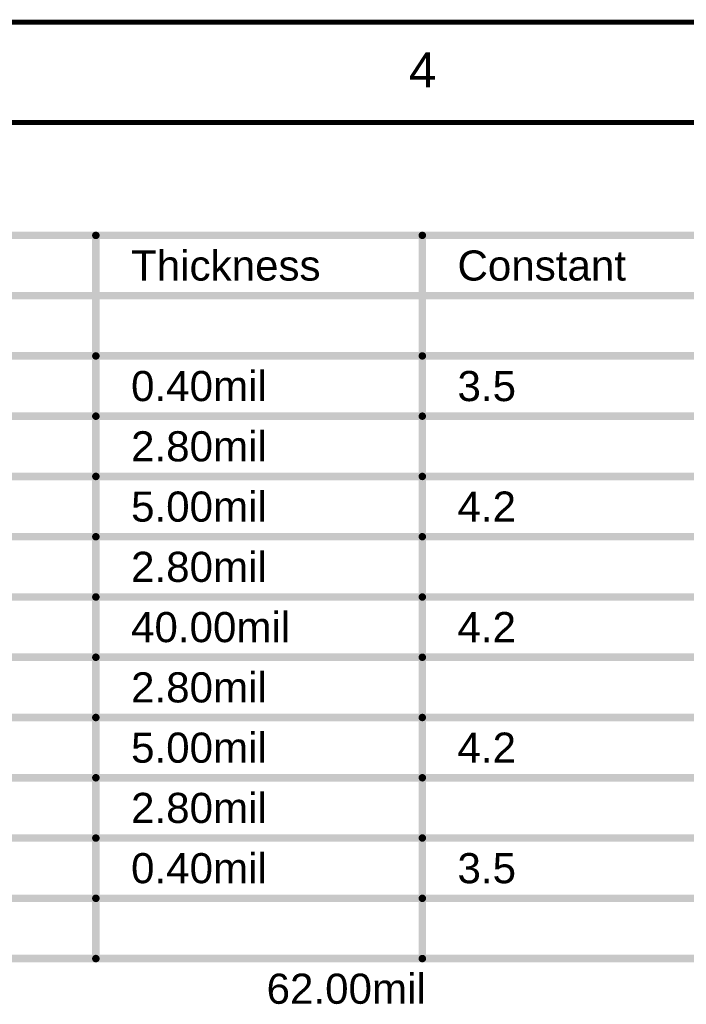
# Model space of a CAD drawing. Header units: inches. Extents: x -0.5 to 14.5, y -1.3 to 8.2.
# Tile 190 of 196: x 7.5 to 8.8, y 6.2 to 8.2. Entities that reach past the tile are written whole.
import ezdxf

# ---------------------------------------------------------------- set-up
doc = ezdxf.new("R2010")
doc.units = ezdxf.units.IN
doc.header["$MEASUREMENT"] = 0
doc.layers.add('M12 Stackup', color=56, linetype='Continuous')
doc.layers.add('M9 Title Sheet', color=56, linetype='Continuous')
doc.styles.add('Arial', font='txt', dxfattribs={"height": 0.2})

msp = doc.modelspace()

# ---------------------------------------------------------------- linework, layer by layer
at = {"layer": 'M12 Stackup'}
for points in [[(5.3987, 7.742, 0.015, 0.015, 0), (11.0672, 7.742, 0.015, 0.015, 0)], [(7.6082, 6.302, 0.015, 0.015, 0), (7.6082, 7.742, 0.015, 0.015, 0)], [(8.258, 6.302, 0.015, 0.015, 0), (8.258, 7.742, 0.015, 0.015, 0)], [(5.3987, 7.622, 0.015, 0.015, 0), (11.0672, 7.622, 0.015, 0.015, 0)], [(6.7484, 7.502, 0.015, 0.015, 0), (7.6082, 7.502, 0.015, 0.015, 0)], [(7.6082, 7.502, 0.015, 0.015, 0), (8.258, 7.502, 0.015, 0.015, 0)], [(8.258, 7.502, 0.015, 0.015, 0), (8.8279, 7.502, 0.015, 0.015, 0)], [(6.7484, 7.382, 0.015, 0.015, 0), (7.6082, 7.382, 0.015, 0.015, 0)], [(7.6082, 7.382, 0.015, 0.015, 0), (8.258, 7.382, 0.015, 0.015, 0)], [(8.258, 7.382, 0.015, 0.015, 0), (8.8279, 7.382, 0.015, 0.015, 0)], [(6.7484, 7.262, 0.015, 0.015, 0), (7.6082, 7.262, 0.015, 0.015, 0)], [(7.6082, 7.262, 0.015, 0.015, 0), (8.258, 7.262, 0.015, 0.015, 0)], [(8.258, 7.262, 0.015, 0.015, 0), (8.8279, 7.262, 0.015, 0.015, 0)], [(6.7484, 7.142, 0.015, 0.015, 0), (7.6082, 7.142, 0.015, 0.015, 0)], [(7.6082, 7.142, 0.015, 0.015, 0), (8.258, 7.142, 0.015, 0.015, 0)], [(8.258, 7.142, 0.015, 0.015, 0), (8.8279, 7.142, 0.015, 0.015, 0)], [(6.7484, 7.022, 0.015, 0.015, 0), (7.6082, 7.022, 0.015, 0.015, 0)], [(7.6082, 7.022, 0.015, 0.015, 0), (8.258, 7.022, 0.015, 0.015, 0)], [(8.258, 7.022, 0.015, 0.015, 0), (8.8279, 7.022, 0.015, 0.015, 0)], [(6.7484, 6.902, 0.015, 0.015, 0), (7.6082, 6.902, 0.015, 0.015, 0)], [(7.6082, 6.902, 0.015, 0.015, 0), (8.258, 6.902, 0.015, 0.015, 0)], [(8.258, 6.902, 0.015, 0.015, 0), (8.8279, 6.902, 0.015, 0.015, 0)], [(6.7484, 6.782, 0.015, 0.015, 0), (7.6082, 6.782, 0.015, 0.015, 0)], [(7.6082, 6.782, 0.015, 0.015, 0), (8.258, 6.782, 0.015, 0.015, 0)], [(8.258, 6.782, 0.015, 0.015, 0), (8.8279, 6.782, 0.015, 0.015, 0)], [(6.7484, 6.662, 0.015, 0.015, 0), (7.6082, 6.662, 0.015, 0.015, 0)], [(7.6082, 6.662, 0.015, 0.015, 0), (8.258, 6.662, 0.015, 0.015, 0)], [(8.258, 6.662, 0.015, 0.015, 0), (8.8279, 6.662, 0.015, 0.015, 0)], [(6.7484, 6.542, 0.015, 0.015, 0), (7.6082, 6.542, 0.015, 0.015, 0)], [(7.6082, 6.542, 0.015, 0.015, 0), (8.258, 6.542, 0.015, 0.015, 0)], [(8.258, 6.542, 0.015, 0.015, 0), (8.8279, 6.542, 0.015, 0.015, 0)], [(6.7484, 6.422, 0.015, 0.015, 0), (7.6082, 6.422, 0.015, 0.015, 0)], [(7.6082, 6.422, 0.015, 0.015, 0), (8.258, 6.422, 0.015, 0.015, 0)], [(8.258, 6.422, 0.015, 0.015, 0), (8.8279, 6.422, 0.015, 0.015, 0)], [(6.7484, 6.302, 0.015, 0.015, 0), (7.6082, 6.302, 0.015, 0.015, 0)], [(7.6082, 6.302, 0.015, 0.015, 0), (8.258, 6.302, 0.015, 0.015, 0)], [(8.258, 6.302, 0.015, 0.015, 0), (8.8279, 6.302, 0.015, 0.015, 0)]]:
    msp.add_lwpolyline(points, format="xyseb", dxfattribs=at)
for points in [[(7.6044, 7.742, 0.0075, 0.0075, 1), (7.6119, 7.742, 0.0075, 0.0075, 1)], [(8.2543, 7.742, 0.0075, 0.0075, 1), (8.2617, 7.742, 0.0075, 0.0075, 1)], [(7.6044, 7.502, 0.0075, 0.0075, 1), (7.6119, 7.502, 0.0075, 0.0075, 1)], [(7.6044, 7.502, 0.0075, 0.0075, 1), (7.6119, 7.502, 0.0075, 0.0075, 1)], [(8.2543, 7.502, 0.0075, 0.0075, 1), (8.2617, 7.502, 0.0075, 0.0075, 1)], [(8.2543, 7.502, 0.0075, 0.0075, 1), (8.2617, 7.502, 0.0075, 0.0075, 1)], [(7.6044, 7.382, 0.0075, 0.0075, 1), (7.6119, 7.382, 0.0075, 0.0075, 1)], [(7.6044, 7.382, 0.0075, 0.0075, 1), (7.6119, 7.382, 0.0075, 0.0075, 1)], [(8.2543, 7.382, 0.0075, 0.0075, 1), (8.2617, 7.382, 0.0075, 0.0075, 1)], [(8.2543, 7.382, 0.0075, 0.0075, 1), (8.2617, 7.382, 0.0075, 0.0075, 1)], [(7.6044, 7.262, 0.0075, 0.0075, 1), (7.6119, 7.262, 0.0075, 0.0075, 1)], [(7.6044, 7.262, 0.0075, 0.0075, 1), (7.6119, 7.262, 0.0075, 0.0075, 1)], [(8.2543, 7.262, 0.0075, 0.0075, 1), (8.2617, 7.262, 0.0075, 0.0075, 1)], [(8.2543, 7.262, 0.0075, 0.0075, 1), (8.2617, 7.262, 0.0075, 0.0075, 1)], [(7.6044, 7.142, 0.0075, 0.0075, 1), (7.6119, 7.142, 0.0075, 0.0075, 1)], [(7.6044, 7.142, 0.0075, 0.0075, 1), (7.6119, 7.142, 0.0075, 0.0075, 1)], [(8.2543, 7.142, 0.0075, 0.0075, 1), (8.2617, 7.142, 0.0075, 0.0075, 1)], [(8.2543, 7.142, 0.0075, 0.0075, 1), (8.2617, 7.142, 0.0075, 0.0075, 1)], [(7.6044, 7.022, 0.0075, 0.0075, 1), (7.6119, 7.022, 0.0075, 0.0075, 1)], [(7.6044, 7.022, 0.0075, 0.0075, 1), (7.6119, 7.022, 0.0075, 0.0075, 1)], [(8.2543, 7.022, 0.0075, 0.0075, 1), (8.2617, 7.022, 0.0075, 0.0075, 1)], [(8.2543, 7.022, 0.0075, 0.0075, 1), (8.2617, 7.022, 0.0075, 0.0075, 1)], [(7.6044, 6.902, 0.0075, 0.0075, 1), (7.6119, 6.902, 0.0075, 0.0075, 1)], [(7.6044, 6.902, 0.0075, 0.0075, 1), (7.6119, 6.902, 0.0075, 0.0075, 1)], [(8.2543, 6.902, 0.0075, 0.0075, 1), (8.2617, 6.902, 0.0075, 0.0075, 1)], [(8.2543, 6.902, 0.0075, 0.0075, 1), (8.2617, 6.902, 0.0075, 0.0075, 1)], [(7.6044, 6.782, 0.0075, 0.0075, 1), (7.6119, 6.782, 0.0075, 0.0075, 1)], [(7.6044, 6.782, 0.0075, 0.0075, 1), (7.6119, 6.782, 0.0075, 0.0075, 1)], [(8.2543, 6.782, 0.0075, 0.0075, 1), (8.2617, 6.782, 0.0075, 0.0075, 1)], [(8.2543, 6.782, 0.0075, 0.0075, 1), (8.2617, 6.782, 0.0075, 0.0075, 1)], [(7.6044, 6.662, 0.0075, 0.0075, 1), (7.6119, 6.662, 0.0075, 0.0075, 1)], [(7.6044, 6.662, 0.0075, 0.0075, 1), (7.6119, 6.662, 0.0075, 0.0075, 1)], [(8.2543, 6.662, 0.0075, 0.0075, 1), (8.2617, 6.662, 0.0075, 0.0075, 1)], [(8.2543, 6.662, 0.0075, 0.0075, 1), (8.2617, 6.662, 0.0075, 0.0075, 1)], [(7.6044, 6.542, 0.0075, 0.0075, 1), (7.6119, 6.542, 0.0075, 0.0075, 1)], [(7.6044, 6.542, 0.0075, 0.0075, 1), (7.6119, 6.542, 0.0075, 0.0075, 1)], [(8.2543, 6.542, 0.0075, 0.0075, 1), (8.2617, 6.542, 0.0075, 0.0075, 1)], [(8.2543, 6.542, 0.0075, 0.0075, 1), (8.2617, 6.542, 0.0075, 0.0075, 1)], [(7.6044, 6.422, 0.0075, 0.0075, 1), (7.6119, 6.422, 0.0075, 0.0075, 1)], [(7.6044, 6.422, 0.0075, 0.0075, 1), (7.6119, 6.422, 0.0075, 0.0075, 1)], [(8.2543, 6.422, 0.0075, 0.0075, 1), (8.2617, 6.422, 0.0075, 0.0075, 1)], [(8.2543, 6.422, 0.0075, 0.0075, 1), (8.2617, 6.422, 0.0075, 0.0075, 1)], [(7.6044, 6.302, 0.0075, 0.0075, 1), (7.6119, 6.302, 0.0075, 0.0075, 1)], [(7.6044, 6.302, 0.0075, 0.0075, 1), (7.6119, 6.302, 0.0075, 0.0075, 1)], [(7.6044, 6.302, 0.0075, 0.0075, 1), (7.6119, 6.302, 0.0075, 0.0075, 1)], [(8.2543, 6.302, 0.0075, 0.0075, 1), (8.2617, 6.302, 0.0075, 0.0075, 1)], [(8.2543, 6.302, 0.0075, 0.0075, 1), (8.2617, 6.302, 0.0075, 0.0075, 1)], [(8.2543, 6.302, 0.0075, 0.0075, 1), (8.2617, 6.302, 0.0075, 0.0075, 1)]]:
    msp.add_lwpolyline(points, format="xyseb", close=True, dxfattribs=at)
at = {"layer": 'M9 Title Sheet'}
for points in [[(-0.4915, 8.1665, 0.01, 0.01, 0), (14.5085, 8.1665, 0.01, 0.01, 0)], [(-0.2915, 7.9665, 0.01, 0.01, 0), (14.3085, 7.9665, 0.01, 0.01, 0)]]:
    msp.add_lwpolyline(points, format="xyseb", dxfattribs=at)

# ---------------------------------------------------------------- texts
at = {"layer": 'M12 Stackup', "style": 'Arial'}
for s, p in [('Thickness', (7.6782, 7.652)), ('Constant', (8.328, 7.652)), ('0.40mil', (7.6782, 7.412)), ('3.5', (8.328, 7.412)), ('2.80mil', (7.6782, 7.292)), ('5.00mil', (7.6782, 7.172)), ('4.2', (8.328, 7.172)), ('2.80mil', (7.6782, 7.052)), ('40.00mil', (7.6782, 6.932)), ('4.2', (8.328, 6.932)), ('2.80mil', (7.6782, 6.812)), ('5.00mil', (7.6782, 6.692)), ('4.2', (8.328, 6.692)), ('2.80mil', (7.6782, 6.572)), ('0.40mil', (7.6782, 6.452)), ('3.5', (8.328, 6.452)), ('62.00mil', (7.948, 6.212))]:
    msp.add_text(s, height=0.06, dxfattribs=at).set_placement(p)
at = {"layer": 'M9 Title Sheet', "style": 'Arial'}
msp.add_text('4', height=0.07, dxfattribs=at).set_placement((8.2315, 8.0365))

doc.saveas('drawing.dxf')
